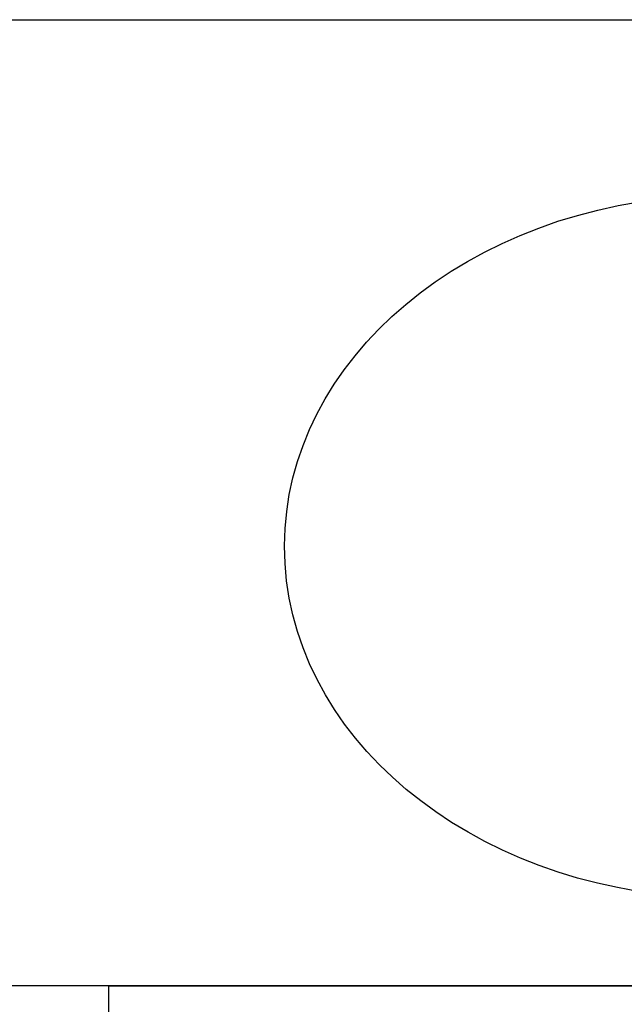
# Model space of a CAD drawing. Header units: millimetres. Extents: x 6161 to 8965, y -9035 to -5431.
# Tile 158 of 256: x 6694 to 6728, y -6625 to -6569. Entities that reach past the tile are written whole.
import ezdxf

# ---------------------------------------------------------------- set-up
doc = ezdxf.new("R2010")
doc.units = ezdxf.units.MM
doc.linetypes.add('DASHED', pattern=[19.05, 12.7, -6.35])
doc.layers.add('Wyposazenie Wew - Urzadzenia Sanitarne', color=6, linetype='Continuous')
doc.layers.add('Ściany', color=7, linetype='Continuous')

# ---------------------------------------------------------------- blocks, each defined once
blk = doc.blocks.new('Modul_MOP')
at = {"color": 9, "linetype": 'DASHED', "ltscale": 5, "true_color": 0xb8b8b8}
blk.add_lwpolyline([(-35, -55), (-35, -105), (35, -105), (35, -55), (-35, -55), (35, -105), (-35, -105), (35, -55)], dxfattribs=at)
blk.add_ellipse((0, -30), major_axis=(-25, 0), ratio=0.8, start_param=4.807479, end_param=10.900484)

msp = doc.modelspace()

# ---------------------------------------------------------------- linework, layer by layer
at = {"layer": 'Wyposazenie Wew - Urzadzenia Sanitarne'}
msp.add_lwpolyline([(7013.833, -6623.817), (6518.833, -6623.817), (6518.833, -6568.817), (7013.833, -6568.817)], close=True, dxfattribs=at)
at = {"layer": 'Ściany'}
msp.add_lwpolyline([(6518.833, -6678.817), (6518.833, -6568.817), (7013.833, -6568.817), (7013.833, -6788.817)], dxfattribs=at)

# ---------------------------------------------------------------- block references
at = {"layer": 'Wyposazenie Wew - Urzadzenia Sanitarne', "xscale": -1}
msp.add_blockref('Modul_MOP', (6733.833, -6568.817), dxfattribs=at)

doc.saveas('drawing.dxf')
